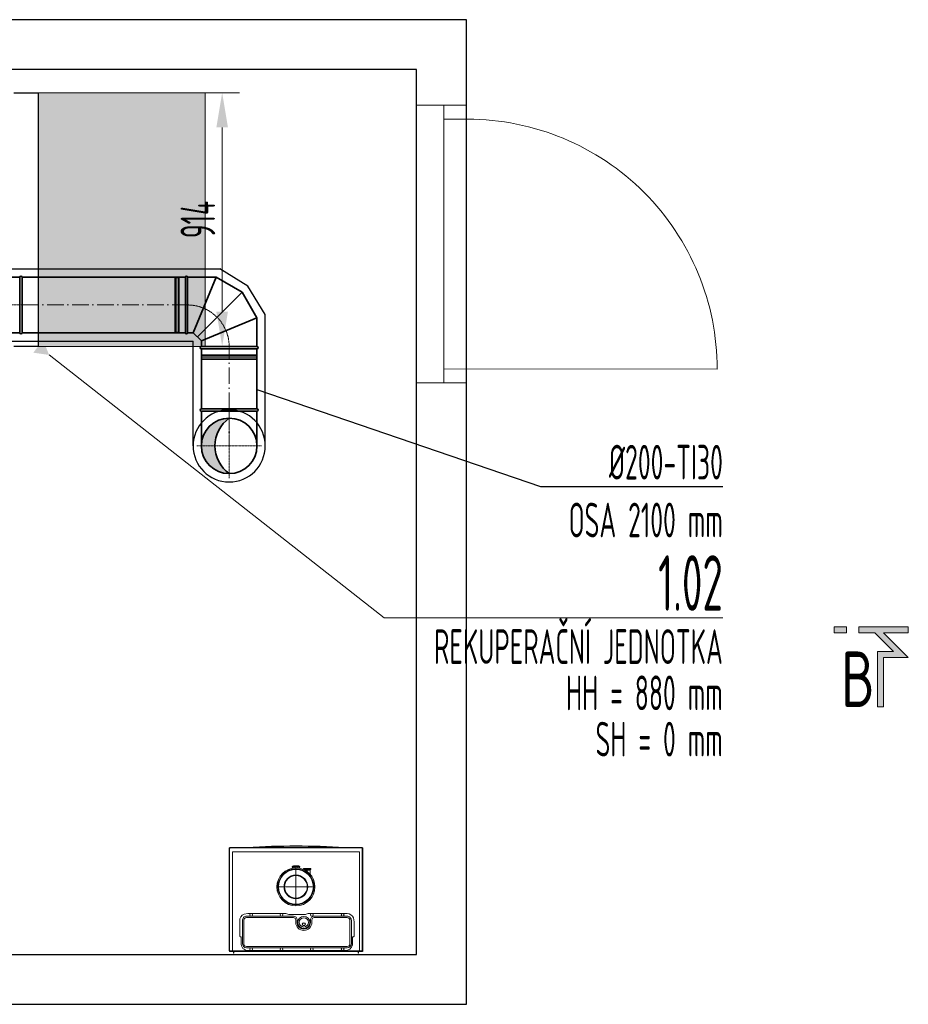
# Model space of a CAD drawing. Header units: millimetres. Extents: x -20688 to 44066, y -7315 to 67290.
# Tile 69 of 75: x 24308 to 27511, y 57485 to 61033. Entities that reach past the tile are written whole.
import ezdxf
from ezdxf.enums import TextEntityAlignment as Align

# ---------------------------------------------------------------- set-up
doc = ezdxf.new("R2010")
doc.units = ezdxf.units.MM
for name, pattern in [('ACAD_ISO02W100', [15, 12, -3]), ('ACAD_ISO10W100', [18, 12, -3, 0, -3]), ('MITTE', [2, 1.25, -0.25, 0.25, -0.25]), ('phl_thick', [0])]:
    doc.linetypes.add(name, pattern=pattern)
for name, color, linetype, lineweight in [('UT_KOTY - DIMENZE', 7, 'Continuous', 5), ('VZT_13 EHA (VÝFUK) - OBRYS', 14, 'Continuous', 35), ('VZT_14 EHA (VÝFUK) - OSA', 14, 'ACAD_ISO10W100', 5), ('VZT_21 ZAŘÍZENÍ - OBRYS', 1, 'Continuous', 30), ('VZT_23 ZAŘÍZENÍ - SERVISNÍ PROSTOR', 8, 'Continuous', 5), ('VZT_50 POPIS - OBECNE', 7, 'Continuous', 13), ('VZT_60_KOTY - DIMENZE', 7, 'Continuous', 5)]:
    doc.layers.add(name, color=color, linetype=linetype, lineweight=lineweight)
doc.layers.add('VZT_15 EHA (VÝFUK) - NETISK', color=8, linetype='ACAD_ISO02W100', lineweight=5, plot=False)
doc.layers.add('VZT_IZOLACE - TEPELNÁ', color=6, linetype='IZOLACE TEPELNA')
doc.styles.add('EVORA_125', font='isocp.shx', dxfattribs={"width": 0.6, "height": 125})
doc.styles.add('ISOCP 2.5', font='isocp.shx', dxfattribs={"width": 0.6, "height": 2.5})
doc.styles.add('ISOCP 4.0', font='isocp.shx', dxfattribs={"width": 0.6, "height": 4})
doc.styles.get("Standard").update_dxf_attribs({"font": 'arial.ttf'})
doc.linetypes.add('IZOLACE TEPELNA', pattern='A,12.7,-1.5,["T",Standard,S=2.54,R=0,X=0,Y=-1.27],-3', length=17.2)

# ---------------------------------------------------------------- blocks, each defined once
blk = doc.blocks.new('_DatumFilled')
at = {"color": 0}
blk.add_solid([(0, 0.577), (-1, 0), (0, -0.577)], dxfattribs=at)

msp = doc.modelspace()

# ---------------------------------------------------------------- hatches: boundary and pattern name
at = {"layer": 'VZT_13 EHA (VÝFUK) - OBRYS'}
h = msp.add_hatch(color=256, dxfattribs=at)
h.dxf.hatch_style = 1
h.paths.add_polyline_path([(25063.1, 59597, 0.242708), (25011.5, 59497), (24963.1, 59497, -0.414214)])
h.paths.add_polyline_path([(24963.1, 59497), (25011.5, 59497, 0.242708), (25063.1, 59397, -0.414214)])
at = {"layer": 'VZT_23 ZAŘÍZENÍ - SERVISNÍ PROSTOR', "transparency": 33554457}
h = msp.add_hatch(color=256, dxfattribs=at)
h.dxf.hatch_style = 1
h.paths.add_polyline_path([(24374.8, 60769.8), (24374.8, 59855.6), (24976.6, 59855.6), (24976.6, 60769.8)])
h = msp.add_hatch(color=256, dxfattribs=at)
h.dxf.hatch_style = 1
h.paths.add_polyline_path([(24374.8, 59855.6), (24374.8, 60769.8), (24976.6, 60769.8), (24976.6, 59855.6)])
at = {"layer": 'VZT_50 POPIS - OBECNE'}
h = msp.add_hatch(color=256, dxfattribs=at)
h.dxf.hatch_style = 1
h.paths.add_polyline_path([(27510.7, 58734.2), (27421.8, 58734.2), (27421.8, 58556.4), (27399.6, 58556.4), (27399.6, 58756.4), (27457.1, 58756.4), (27390.4, 58823.1), (27332.9, 58823.1), (27332.9, 58845.3), (27510.7, 58845.3), (27510.7, 58823.1), (27421.8, 58823.1)])
h.paths.add_polyline_path([(27288.5, 58823.1), (27244, 58823.1), (27244, 58845.3), (27288.5, 58845.3)])

# ---------------------------------------------------------------- linework, layer by layer
for p, q in [((25918.6, 61032.9), (24039.8, 61032.9)), ((25918.6, 57484.7), (25918.6, 61032.9)), ((25738.6, 60852.9), (24039.8, 60852.9)), ((25738.6, 57664.7), (25738.6, 60852.9)), ((23617.2, 57664.7), (25738.6, 57664.7)), ((23437.2, 57484.7), (25918.6, 57484.7))]:
    msp.add_line(p, q)
at = {"color": 0, "lineweight": -2}
for p, q in [((25063.7, 57677.2), (25063.9, 58048.8)), ((25543.5, 58048.8), (25063.9, 58048.8)), ((25543.5, 58048.8), (25543.5, 57674.8)), ((25543.7, 57677.2), (25543.7, 58045.8)), ((25063.7, 57677.2), (25543.7, 57677.2)), ((25063.9, 57677.2), (25063.9, 57674.8)), ((25543.5, 57674.8), (25063.9, 57674.8))]:
    msp.add_line(p, q, dxfattribs=at)
at = {"color": 0, "lineweight": 5}
for p, q in [((25075, 58034.3), (25532.4, 58034.3)), ((25075, 57674.8), (25075, 58034.3)), ((25532.4, 58034.3), (25532.4, 57674.8)), ((25292.7, 57977.2), (25292.7, 57975.9)), ((25315.2, 57977.2), (25315.2, 57975.9)), ((25355.5, 57974.4), (25332.5, 57974.4)), ((25332.5, 57970.4), (25355.5, 57970.4)), ((25332.7, 57970.4), (25332.7, 57969.9)), ((25355.2, 57968.4), (25335.7, 57968.4)), ((25354.5, 57967.9), (25336.6, 57967.9)), ((25354, 57968.4), (25354, 57967.9)), ((25354.5, 57967.9), (25354.5, 57953.9)), ((25355.2, 57970.4), (25355.2, 57968.4))]:
    msp.add_line(p, q, dxfattribs=at)
at = {"color": 0, "linetype": 'MITTE', "lineweight": 5}
for p, q in [((25303.7, 57983.8), (25303.7, 57839.3)), ((25344, 57974.4), (25344, 57955.9)), ((25372.2, 57907.8), (25235.3, 57907.8))]:
    msp.add_line(p, q, dxfattribs=at)
at = {"color": 0, "lineweight": -2, "flags": 128}
msp.add_lwpolyline([(25479.3, 58048.8, 0.030196), (25128.2, 58048.8, 33.117426)], format="xyb", dxfattribs=at)
at = {"color": 0, "linetype": 'Continuous', "lineweight": 5, "flags": 128}
for points in [[(25513.1, 57730.3), (25513.1, 57782.2), (25511.2, 57796.3, 0.302974), (25488.1, 57811.8), (25351, 57811.8, 0.134129), (25338.1, 57808.2), (25277.8, 57807.8, 0.165916), (25263.2, 57811.8), (25130.5, 57811.8), (25116.6, 57809.9, 0.321824), (25101.1, 57785), (25101.1, 57730.3, 0.414215), (25103.1, 57728.3), (25104.4, 57728.2, -0.357409), (25106, 57726.8), (25106.1, 57705.1, 0.432845), (25131.1, 57678.3), (25480.3, 57678.3, 0.393395), (25507.8, 57699.4), (25508.1, 57726.3, -0.402874), (25509.9, 57728.1), (25511.7, 57728.3, 0.429334), (25513.1, 57730.3)], [(25488.1, 57687.9), (25126.1, 57687.9, -0.414213), (25110.7, 57703.3), (25110.7, 57786.8, -0.414215), (25126.1, 57802.1), (25294.6, 57802.1, -0.41421), (25307.9, 57788.8), (25307.9, 57779.8, 0.993736), (25356.2, 57779.8), (25356.2, 57788.8, -0.414222), (25369.6, 57802.1), (25488.1, 57802.1, -0.414215), (25503.4, 57786.8), (25503.4, 57703.3, -0.414213), (25488.1, 57687.9)], [(25488.1, 57692.8), (25126.1, 57692.8, -0.414213), (25115.6, 57703.3), (25115.6, 57786.8, -0.414215), (25126.1, 57797.2, 0.000001), (25126.1, 57797.2), (25294.6, 57797.2, -0.414209), (25303, 57788.8), (25303, 57779.7, 0.994287), (25361.1, 57779.7), (25361.1, 57788.8, -0.414222), (25369.6, 57797.2, 0.000007), (25369.6, 57797.2), (25488.1, 57797.2, -0.414215), (25498.5, 57786.8, 0.000001), (25498.5, 57786.8), (25498.5, 57703.3, -0.413506)]]:
    msp.add_lwpolyline(points, format="xyb", close=True, dxfattribs=at)
at = {"color": 0, "linetype": 'Continuous', "lineweight": 5}
for points in [[(25079.5, 57674.8), (25079.5, 57668.8), (25078.2, 57668.8), (25078.2, 57674.8)], [(25528, 57674.8), (25528, 57668.8), (25529.2, 57668.8), (25529.2, 57674.8)]]:
    msp.add_lwpolyline(points, dxfattribs=at)
msp.add_circle((25063.1, 59497), 100)
at = {"color": 0, "lineweight": 5}
for radius in [68.5, 64.9, 62.7, 42.9, 40.8]:
    msp.add_circle((25303.7, 57907.8), radius, dxfattribs=at)
at = {"color": 0, "linetype": 'Continuous', "lineweight": 5}
for centre, radius in [((25142.3, 57806.8), 4.95), ((25251.3, 57806.8), 4.95), ((25332.1, 57779.9), 21.7), ((25361.3, 57806.8), 4.95), ((25472.1, 57806.8), 4.95), ((25332.1, 57779.9), 16.7), ((25332.1, 57772.9), 5.75), ((25332.1, 57772.9), 4.44), ((25142.3, 57683.2), 4.95), ((25251.3, 57683.2), 4.95), ((25361.3, 57683.2), 4.95), ((25472.1, 57683.2), 4.95)]:
    msp.add_circle(centre, radius, dxfattribs=at)
at = {"color": 0, "lineweight": -2}
for centre, start, end in [((25066.7, 58045.8), 158.9891, 180), ((25540.7, 58045.8), 0, 21.0758)]:
    msp.add_arc(centre, 3, start, end, dxfattribs=at)
at = {"color": 0, "lineweight": 5}
for centre, start, end in [((25332.5, 57972.4), 90, 270), ((25355.5, 57972.4), 270, 90)]:
    msp.add_arc(centre, 2.01, start, end, dxfattribs=at)
msp.add_ellipse((25304, 57981.8), major_axis=(11.2, 0), ratio=0.173648, dxfattribs=at)
for centre, major_axis, start_param, end_param in [((25304, 57979.7), (11.2, 0), 0.564538, 2.577054), ((25304, 57979.7), (8.5, 0), 0.458638, 2.682955), ((25304, 57975.9), (11.2, 0), -3.141593, -2.911052), ((25304, 57975.9), (11.2, 0), -0.259141, 0)]:
    msp.add_ellipse(centre, major_axis=major_axis, ratio=0.173648, start_param=start_param, end_param=end_param, dxfattribs=at)
for points, knots in [([(25315.3, 57977.2), (25315.7, 57977.4), (25316.1, 57977.6), (25316.6, 57978), (25316.8, 57978.2), (25317.2, 57978.8), (25317.4, 57979.1), (25317.5, 57979.9), (25317.4, 57980.3), (25317.2, 57980.9), (25317.1, 57981.1), (25316.8, 57981.5), (25316.7, 57981.6), (25316.2, 57982.1), (25315.8, 57982.3), (25315.1, 57982.6), (25314.5, 57982.8), (25313.3, 57983.1), (25312.7, 57983.2), (25310.8, 57983.5), (25309.4, 57983.6), (25306.3, 57983.8), (25304.7, 57983.9), (25301.5, 57983.8), (25299.9, 57983.7), (25297.3, 57983.5), (25296.1, 57983.4), (25294.6, 57983.1), (25294.1, 57983), (25293, 57982.7), (25292.6, 57982.5), (25292.1, 57982.2), (25291.9, 57982.2), (25291.6, 57981.9), (25291.3, 57981.8), (25290.8, 57981.2), (25290.6, 57980.8), (25290.4, 57980), (25290.4, 57979.6), (25290.6, 57978.9), (25290.8, 57978.5), (25291.3, 57978), (25291.4, 57977.9), (25291.9, 57977.5), (25292.3, 57977.3), (25293.1, 57977), (25293.7, 57976.8), (25295.3, 57976.5), (25296.2, 57976.3), (25297.5, 57976.2), (25297.9, 57976.1), (25298.3, 57976.1)], [0, 0, 0, 0, 2.172791, 2.172791, 3.556181, 3.556181, 5.439267, 5.439267, 7.33066, 7.33066, 8.360063, 8.360063, 9.644028, 9.644028, 12.360701, 12.360701, 15.730924, 15.730924, 18.290758, 18.290758, 23.40147, 23.40147, 28.320015, 28.320015, 33.202611, 33.202611, 37.450404, 37.450404, 39.940286, 39.940286, 42.90482, 42.90482, 44.165554, 44.165554, 46.12933, 46.12933, 49.06961, 49.06961, 51.976363, 51.976363, 54.757725, 54.757725, 56.100149, 56.100149, 58.962941, 58.962941, 62.632206, 62.632206, 65.981971, 65.981971, 67.269199, 67.269199, 67.269199, 67.269199]), ([(25309.4, 57976.1), (25309.9, 57976.1), (25310.3, 57976.2), (25311.5, 57976.3), (25312.1, 57976.4), (25313.3, 57976.6), (25313.8, 57976.7), (25314.7, 57977), (25315, 57977.1), (25315.3, 57977.2)], [78.620407, 78.620407, 78.620407, 78.620407, 80.185755, 80.185755, 82.621149, 82.621149, 85.008673, 85.008673, 86.955094, 86.955094, 86.955094, 86.955094])]:
    msp.add_open_spline(points, degree=3, knots=knots, dxfattribs=at)
at = {"layer": 'UT_KOTY - DIMENZE'}
for p, q in [((24424.8, 60769.8), (25100.3, 60769.8)), ((25037.8, 60644.8), (25037.8, 59980.6)), ((24424.8, 59855.6), (25100.3, 59855.6))]:
    msp.add_line(p, q, dxfattribs=at)
for points in [[(25016.9, 60644.8), (25058.6, 60644.8), (25037.8, 60769.8)], [(25016.9, 59980.6), (25058.6, 59980.6), (25037.8, 59855.6)]]:
    msp.add_solid(points, dxfattribs=at)
at = {"layer": 'VZT_13 EHA (VÝFUK) - OBRYS'}
for p, q in [((24116.6, 60104.8), (24308.5, 60104.8)), ((24308.5, 60104.8), (24308.5, 59904.8)), ((24316.5, 60104.8), (24316.5, 59904.8)), ((24905.1, 60104.8), (24905.1, 59904.8)), ((24913.1, 60104.8), (24913.1, 59904.8)), ((24913.1, 60104.8), (25016.5, 60104.6)), ((25016.5, 60104.6), (24933.8, 59904.8)), ((25016.5, 60104.6), (25109.6, 60051.3)), ((25109.6, 60051.3), (24948.5, 59890.2)), ((25109.6, 60051.3), (25162.8, 59958.3)), ((25162.8, 59958.3), (24963.1, 59875.5)), ((25162.8, 59958.3), (25163.1, 59854.8)), ((24308.5, 59904.8), (24116.6, 59904.8)), ((24933.8, 59904.8), (24913.1, 59904.8)), ((24963.1, 59875.5), (24933.8, 59904.8)), ((24963.1, 59854.8), (24963.1, 59875.5)), ((25163.1, 59854.8), (24963.1, 59854.8)), ((24963.1, 59846.8), (25163.1, 59846.8)), ((24963.1, 59630), (25163.1, 59630)), ((24963.1, 59622), (25163.1, 59622))]:
    msp.add_line(p, q, dxfattribs=at)
for points in [[(24905.1, 60104.8), (24316.5, 60104.8)], [(24905.1, 59904.8), (24316.5, 59904.8)], [(24963.1, 59846.8), (24963.1, 59630)], [(25163.1, 59846.8), (25163.1, 59630)], [(24963.1, 59497), (24963.1, 59622)], [(25163.1, 59497), (25163.1, 59622)]]:
    msp.add_lwpolyline(points, dxfattribs=at)
msp.add_circle((25063.1, 59497), 100, dxfattribs=at)
for centre, radius, start, end in [((24312.5, 60104.8), 4, 0, 180), ((24909.1, 60104.8), 4, 0, 180), ((24312.5, 59904.8), 4, 180, 0), ((24909.1, 59904.8), 4, 180, 0), ((24963.1, 59850.8), 4, 90, 270), ((25163.1, 59850.8), 4, 270, 90), ((24963.1, 59626), 4, 90, 270), ((25163.1, 59626), 4, 270, 90), ((25134.3, 59497), 122.7, 125.4307, 234.5693)]:
    msp.add_arc(centre, radius, start, end, dxfattribs=at)
at = {"layer": 'VZT_14 EHA (VÝFUK) - OSA', "ltscale": 0.3}
msp.add_line((24316.5, 60004.8), (24116.5, 60004.8), dxfattribs=at)
at = {"layer": 'VZT_14 EHA (VÝFUK) - OSA', "ltscale": 5}
for points in [[(24316.5, 60004.8), (24905.1, 60004.8)], [(25063.1, 59630), (25063.1, 59846.8)], [(25063.1, 59622), (25063.1, 59497)]]:
    msp.add_lwpolyline(points, dxfattribs=at)
at = {"layer": 'VZT_14 EHA (VÝFUK) - OSA', "ltscale": 0.3}
msp.add_lwpolyline([(24905.1, 60004.8), (24913.1, 60004.8, -0.414214), (25063.1, 59854.8), (25063.1, 59846.8)], format="xyb", dxfattribs=at)
for points in [[(25063.1, 59613), (25063.1, 59497)], [(24947.1, 59497), (25063.1, 59497)], [(25063.1, 59497), (25063.1, 59381)], [(25179.1, 59497), (25063.1, 59497)]]:
    msp.add_lwpolyline(points, dxfattribs=at)
at = {"layer": 'VZT_15 EHA (VÝFUK) - NETISK', "ltscale": 0.4}
for p, q in [((24867.1, 60103.8), (24867.1, 59905.8)), ((24871.1, 60103.8), (24867.1, 60103.8)), ((24871.1, 60103.8), (24871.1, 59905.8)), ((24871.6, 60102.8), (24871.1, 60102.8)), ((24871.6, 60104.8), (24871.6, 59904.8)), ((24872.1, 60104.8), (24871.6, 60104.8)), ((24872.1, 60104.8), (24872.1, 59904.8)), ((24879.1, 60102.8), (24872.1, 60102.8)), ((24879.1, 60104.8), (24879.1, 59904.8)), ((24879.6, 60104.8), (24879.1, 60104.8)), ((24879.6, 60104.8), (24879.6, 59904.8)), ((24883.1, 60102.8), (24879.6, 60102.8)), ((24883.1, 60103.8), (24883.1, 59905.8)), ((24905.1, 60103.8), (24883.1, 60103.8)), ((24871.1, 59905.8), (24867.1, 59905.8)), ((24871.6, 59906.8), (24871.1, 59906.8)), ((24872.1, 59904.8), (24871.6, 59904.8)), ((24879.1, 59906.8), (24872.1, 59906.8)), ((24879.6, 59904.8), (24879.1, 59904.8)), ((24883.1, 59906.8), (24879.6, 59906.8)), ((24905.1, 59905.8), (24883.1, 59905.8)), ((24964.1, 59846.8), (24964.1, 59824.8)), ((24964.1, 59824.8), (25162.1, 59824.8)), ((24965.1, 59824.8), (24965.1, 59821.3)), ((25161.1, 59824.8), (25161.1, 59821.3)), ((25162.1, 59846.8), (25162.1, 59824.8)), ((24963.1, 59821.3), (25163.1, 59821.3)), ((24963.1, 59821.3), (24963.1, 59820.8)), ((24963.1, 59820.8), (25163.1, 59820.8)), ((24963.1, 59813.8), (25163.1, 59813.8)), ((24963.1, 59813.8), (24963.1, 59813.3)), ((24963.1, 59813.3), (25163.1, 59813.3)), ((24964.1, 59812.8), (25162.1, 59812.8)), ((24964.1, 59812.8), (24964.1, 59808.8)), ((24964.1, 59808.8), (25162.1, 59808.8)), ((24965.1, 59820.8), (24965.1, 59813.8)), ((24965.1, 59813.3), (24965.1, 59812.8)), ((25161.1, 59820.8), (25161.1, 59813.8)), ((25161.1, 59813.3), (25161.1, 59812.8)), ((25162.1, 59812.8), (25162.1, 59808.8)), ((25163.1, 59821.3), (25163.1, 59820.8)), ((25163.1, 59813.8), (25163.1, 59813.3))]:
    msp.add_line(p, q, dxfattribs=at)
at = {"layer": 'VZT_21 ZAŘÍZENÍ - OBRYS'}
msp.add_lwpolyline([(24287.4, 60769.8), (24374.8, 60769.8), (24374.8, 59855.6), (24287.4, 59855.6)], dxfattribs=at)
at = {"layer": 'VZT_23 ZAŘÍZENÍ - SERVISNÍ PROSTOR', "transparency": 33554457}
for points in [[(24374.8, 60769.8), (24976.6, 60769.8), (24976.6, 59855.6), (24374.8, 59855.6)], [(24374.8, 59855.6), (24976.6, 59855.6), (24976.6, 60769.8), (24374.8, 60769.8)]]:
    msp.add_lwpolyline(points, dxfattribs=at)
at = {"layer": 'VZT_50 POPIS - OBECNE', "linetype": 'phl_thick'}
for p, q in [((25738.6, 60724.4), (25918.6, 60724.4)), ((25738.6, 59724.2), (25738.6, 60724.4)), ((25836.8, 60724.4), (25836.8, 59724.2)), ((25918.6, 60724.4), (25918.6, 59724.2)), ((25922.3, 60674.2), (25836.8, 60674.2)), ((25836.8, 59774.3), (26821.8, 59773.6)), ((25918.6, 59724.2), (25738.6, 59724.2))]:
    msp.add_line(p, q, dxfattribs=at)
at = {"layer": 'VZT_50 POPIS - OBECNE'}
for points in [[(24414.2, 59824.8), (25621.5, 58877.9)], [(25621.5, 58877.9), (26842.3, 58877.9)], [(27288.5, 58823.1), (27244, 58823.1), (27244, 58845.3), (27288.5, 58845.3), (27288.5, 58823.1)], [(27421.8, 58556.4), (27399.6, 58556.4), (27399.6, 58756.4), (27457.1, 58756.4), (27390.4, 58823.1), (27332.9, 58823.1), (27332.9, 58845.3), (27510.7, 58845.3), (27510.7, 58823.1)], [(27510.7, 58823.1), (27421.8, 58823.1)], [(27421.8, 58823.1), (27510.7, 58734.2), (27421.8, 58734.2), (27421.8, 58556.4)]]:
    msp.add_lwpolyline(points, dxfattribs=at)
at = {"layer": 'VZT_50 POPIS - OBECNE', "linetype": 'phl_thick'}
msp.add_arc((25921.8, 59774.2), 900, 359.9625, 89.9625, dxfattribs=at)
at = {"layer": 'VZT_60_KOTY - DIMENZE', "linetype": 'ByBlock', "lineweight": -2}
msp.add_line((26184.7, 59350.8), (26234.7, 59350.8), dxfattribs=at)
at = {"layer": 'VZT_60_KOTY - DIMENZE', "linetype": 'ByBlock', "lineweight": -2, "elevation": 0}
for points in [[(25163.1, 59699.9), (26184.7, 59350.8)], [(26234.7, 59350.8), (26842.5, 59350.8)]]:
    msp.add_lwpolyline(points, dxfattribs=at)
at = {"layer": 'VZT_IZOLACE - TEPELNÁ', "ltscale": 0.5}
for p, q in [((24116.6, 60134.8), (25029.1, 60134.8)), ((25130.8, 60072.5), (25029.1, 60134.8)), ((25193.1, 59970.8), (25130.8, 60072.5)), ((25193.1, 59497), (25193.1, 59970.8)), ((24117.9, 59874.8), (24933.1, 59874.8)), ((24933.1, 59497), (24933.1, 59874.8))]:
    msp.add_line(p, q, dxfattribs=at)
for start, end in [(0.0001, 180), (180, 359.9999)]:
    msp.add_arc((25063.1, 59497), 130, start, end, dxfattribs=at)

# ---------------------------------------------------------------- block references
at = {"layer": 'VZT_50 POPIS - OBECNE', "linetype": 'phl_thick', "xscale": 50, "yscale": 50, "zscale": 50, "rotation": 141.8944626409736}
msp.add_blockref('_DatumFilled', (24374.8, 59855.6), dxfattribs=at)

# ---------------------------------------------------------------- texts
at = {"layer": 'UT_KOTY - DIMENZE', "insert": (24950.3, 60312.7), "char_height": 125, "attachment_point": 5, "rotation": 90, "style": 'ISOCP 2.5'}
msp.add_mtext('914', dxfattribs=at)
at = {"layer": 'VZT_50 POPIS - OBECNE', "linetype": 'phl_thick', "insert": (26842.3, 59102.9), "char_height": 200, "attachment_point": 3, "line_spacing_factor": 0.8, "style": 'ISOCP 4.0'}
msp.add_mtext('1.02\\P{\\H0.625x;REKUPERAČNÍ JEDNOTKA\\PHH = 880 mm\\PSH = 0 mm}', dxfattribs=at)
at = {"layer": 'VZT_50 POPIS - OBECNE', "style": 'EVORA_125', "width": 0.8}
msp.add_attdef('B', text='B', height=200, dxfattribs=at).set_placement((27390.4, 58496.4), align=Align.BOTTOM_RIGHT)
at = {"layer": 'VZT_60_KOTY - DIMENZE', "linetype": 'phl_thick', "insert": (26842.5, 59500.8), "char_height": 125, "attachment_point": 3, "style": 'EVORA_125'}
msp.add_mtext('%%C200-TI30\\POSA 2100\\~mm', dxfattribs=at)

doc.saveas('drawing.dxf')
